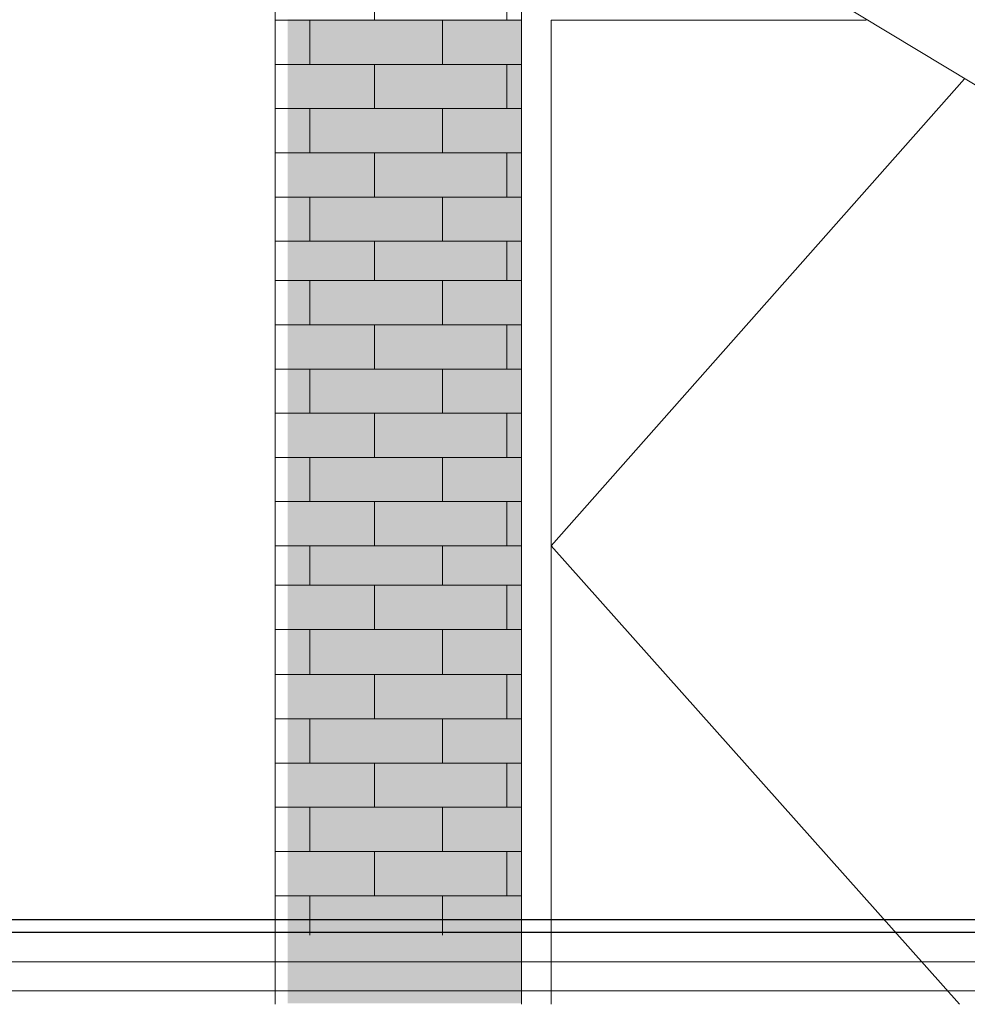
# Model space of a CAD drawing. Header units: millimetres. Extents: x -740 to 33545, y 5178 to 22494.
# Tile 185 of 250: x 9559 to 9722, y 13492 to 13662. Entities that reach past the tile are written whole.
import ezdxf
from ezdxf.xclip import XClip

# ---------------------------------------------------------------- set-up
doc = ezdxf.new("R2010")
doc.units = ezdxf.units.MM
doc.header["$MEASUREMENT"] = 0
doc.header["$XCLIPFRAME"] = 0
doc.layers.add('A_izolacja', color=252, linetype='Continuous', lineweight=9)
doc.layers.add('A_Ĺ›ciany projektowane', color=252, linetype='Continuous', lineweight=35)
doc.linetypes.add('BATTING', pattern='A,0.00254,-2.54,[134,ltypeshp.shx,S=2.54,R=0,X=-2.54,Y=0],-5.08,[134,ltypeshp.shx,S=2.54,R=180,X=2.54,Y=0],-2.54', length=10.16254)

# ---------------------------------------------------------------- blocks, each defined once
blk = doc.blocks.new('MF2E3FC30')
at = {"true_color": 0xffffff}
blk.add_hatch(color=7, dxfattribs=at).paths.add_polyline_path([(106.128, 264.692), (106.128, 232.162), (159.159, 232.162), (159.159, 264.692)])

msp = doc.modelspace()

# ---------------------------------------------------------------- linework, layer by layer
at = {"linetype": 'Continuous', "lineweight": 5}
for points in [[(9445.9, 13817.62), (9776.57, 13618.43), (9776.57, 13618.43)], [(9602.92, 13492.25), (9602.92, 13722.61), (9602.92, 13722.61)], [(9645.26, 13492.25), (9645.26, 13697.15), (9645.26, 13697.15)], [(9619.96, 13661.59), (9619.96, 13669.2), (9619.96, 13669.2)], [(9642.78, 13661.59), (9642.78, 13669.2), (9642.78, 13669.2)], [(9602.92, 13661.59), (9645.26, 13661.59), (9645.26, 13661.59)], [(9608.88, 13653.98), (9608.88, 13661.59), (9608.88, 13661.59)], [(9631.7, 13653.98), (9631.7, 13661.59), (9631.7, 13661.59)], [(9650.39, 13492.25), (9650.39, 13661.59), (9650.39, 13661.59)], [(9650.39, 13661.59), (9704.63, 13661.59), (9704.63, 13661.59)], [(9650.39, 13492.25), (9650.39, 13661.59), (9650.39, 13661.59)], [(9650.39, 13661.59), (9704.63, 13661.59), (9704.63, 13661.59)], [(9650.39, 13661.59), (9650.39, 13492.25), (9650.39, 13492.25)], [(9704.63, 13661.59), (9650.39, 13661.59), (9650.39, 13661.59)], [(9602.92, 13653.98), (9645.26, 13653.98), (9645.26, 13653.98)], [(9619.96, 13646.38), (9619.96, 13653.98), (9619.96, 13653.98)], [(9642.78, 13646.38), (9642.78, 13653.98), (9642.78, 13653.98)], [(9721.5, 13651.5), (9650.39, 13571.13), (9650.39, 13571.13)], [(9602.92, 13646.38), (9645.26, 13646.38), (9645.26, 13646.38)], [(9608.88, 13638.77), (9608.88, 13646.38), (9608.88, 13646.38)], [(9631.7, 13638.77), (9631.7, 13646.38), (9631.7, 13646.38)], [(9602.92, 13638.77), (9645.26, 13638.77), (9645.26, 13638.77)], [(9619.96, 13631.16), (9619.96, 13638.77), (9619.96, 13638.77)], [(9642.78, 13631.16), (9642.78, 13638.77), (9642.78, 13638.77)], [(9602.92, 13631.16), (9645.26, 13631.16), (9645.26, 13631.16)], [(9608.88, 13623.55), (9608.88, 13631.16), (9608.88, 13631.16)], [(9631.7, 13623.55), (9631.7, 13631.16), (9631.7, 13631.16)], [(9602.92, 13623.55), (9645.26, 13623.55), (9645.26, 13623.55)], [(9619.96, 13616.77), (9619.96, 13623.55), (9619.96, 13623.55)], [(9642.78, 13616.77), (9642.78, 13623.55), (9642.78, 13623.55)], [(9602.92, 13616.77), (9645.26, 13616.77), (9645.26, 13616.77)], [(9608.88, 13609.17), (9608.88, 13616.77), (9608.88, 13616.77)], [(9631.7, 13609.17), (9631.7, 13616.77), (9631.7, 13616.77)], [(9602.92, 13609.17), (9645.26, 13609.17), (9645.26, 13609.17)], [(9619.96, 13601.56), (9619.96, 13609.17), (9619.96, 13609.17)], [(9642.78, 13601.56), (9642.78, 13609.17), (9642.78, 13609.17)], [(9602.92, 13601.56), (9645.26, 13601.56), (9645.26, 13601.56)], [(9608.88, 13593.95), (9608.88, 13601.56), (9608.88, 13601.56)], [(9631.7, 13593.95), (9631.7, 13601.56), (9631.7, 13601.56)], [(9602.92, 13593.95), (9645.26, 13593.95), (9645.26, 13593.95)], [(9619.96, 13586.35), (9619.96, 13593.95), (9619.96, 13593.95)], [(9642.78, 13586.35), (9642.78, 13593.95), (9642.78, 13593.95)], [(9602.92, 13586.35), (9645.26, 13586.35), (9645.26, 13586.35)], [(9608.88, 13578.74), (9608.88, 13586.35), (9608.88, 13586.35)], [(9631.7, 13578.74), (9631.7, 13586.35), (9631.7, 13586.35)], [(9602.92, 13578.74), (9645.26, 13578.74), (9645.26, 13578.74)], [(9619.96, 13571.13), (9619.96, 13578.74), (9619.96, 13578.74)], [(9642.78, 13571.13), (9642.78, 13578.74), (9642.78, 13578.74)], [(9602.92, 13571.13), (9645.26, 13571.13), (9645.26, 13571.13)], [(9608.88, 13564.35), (9608.88, 13571.13), (9608.88, 13571.13)], [(9631.7, 13564.35), (9631.7, 13571.13), (9631.7, 13571.13)], [(9650.39, 13571.13), (9720.67, 13492.25), (9720.67, 13492.25)], [(9602.92, 13564.35), (9645.26, 13564.35), (9645.26, 13564.35)], [(9619.96, 13556.74), (9619.96, 13564.35), (9619.96, 13564.35)], [(9642.78, 13556.74), (9642.78, 13564.35), (9642.78, 13564.35)], [(9602.92, 13556.74), (9645.26, 13556.74), (9645.26, 13556.74)], [(9608.88, 13548.97), (9608.88, 13556.74), (9608.88, 13556.74)], [(9631.7, 13548.97), (9631.7, 13556.74), (9631.7, 13556.74)], [(9602.92, 13548.97), (9645.26, 13548.97), (9645.26, 13548.97)], [(9619.96, 13541.36), (9619.96, 13548.97), (9619.96, 13548.97)], [(9642.78, 13541.36), (9642.78, 13548.97), (9642.78, 13548.97)], [(9602.92, 13541.36), (9645.26, 13541.36), (9645.26, 13541.36)], [(9608.88, 13533.76), (9608.88, 13541.36), (9608.88, 13541.36)], [(9631.7, 13533.76), (9631.7, 13541.36), (9631.7, 13541.36)], [(9602.92, 13533.76), (9645.26, 13533.76), (9645.26, 13533.76)], [(9619.96, 13526.15), (9619.96, 13533.76), (9619.96, 13533.76)], [(9642.78, 13526.15), (9642.78, 13533.76), (9642.78, 13533.76)], [(9602.92, 13526.15), (9645.26, 13526.15), (9645.26, 13526.15)], [(9608.88, 13518.54), (9608.88, 13526.15), (9608.88, 13526.15)], [(9631.7, 13518.54), (9631.7, 13526.15), (9631.7, 13526.15)], [(9602.92, 13518.54), (9645.26, 13518.54), (9645.26, 13518.54)], [(9619.96, 13510.93), (9619.96, 13518.54), (9619.96, 13518.54)], [(9642.78, 13510.93), (9642.78, 13518.54), (9642.78, 13518.54)], [(9602.92, 13510.93), (9645.26, 13510.93), (9645.26, 13510.93)], [(9608.88, 13504.15), (9608.88, 13510.93), (9608.88, 13510.93)], [(9631.7, 13504.15), (9631.7, 13510.93), (9631.7, 13510.93)]]:
    msp.add_lwpolyline(points, dxfattribs=at)
at = {"layer": 'A_izolacja', "linetype": 'BATTING', "ltscale": 0.5}
msp.add_lwpolyline([(9774.91, 13499.58), (9409.93, 13499.58)], dxfattribs=at)
at = {"layer": 'A_izolacja', "linetype": 'Continuous'}
msp.add_lwpolyline([(9774.91, 13494.58), (9409.93, 13494.58)], dxfattribs=at)
at = {"layer": 'A_Ĺ›ciany projektowane', "linetype": 'Continuous', "lineweight": 30}
for points in [[(9774.91, 13506.78), (9407.73, 13506.78)], [(9774.91, 13504.58), (9409.93, 13504.58)]]:
    msp.add_lwpolyline(points, dxfattribs=at)

# ---------------------------------------------------------------- block references
ref = msp.add_blockref('MF2E3FC30', (8054.52, 11171.88), dxfattribs=dict(xscale=9.994634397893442, yscale=9.994634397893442, zscale=9.994634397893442))
XClip(ref).set_block_clipping_path([(155.1385383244, 248.8570409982), (159.374402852, 248.8570409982), (159.374402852, 249.1217825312), (155.1385383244, 249.1217825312), (155.1385383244, 248.8570409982)])
ref = msp.add_blockref('MF2E3FC30', (8054.52, 11171.88), dxfattribs=dict(xscale=9.994634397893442, yscale=9.994634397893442, zscale=9.994634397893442))
XClip(ref).set_block_clipping_path([(155.1385383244, 248.5922994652), (159.374402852, 248.5922994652), (159.374402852, 248.8570409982), (155.1385383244, 248.8570409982), (155.1385383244, 248.5922994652)])
ref = msp.add_blockref('MF2E3FC30', (8054.52, 11171.88), dxfattribs=dict(xscale=9.994634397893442, yscale=9.994634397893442, zscale=9.994634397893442))
XClip(ref).set_block_clipping_path([(155.1385383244, 248.3275579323), (159.374402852, 248.3275579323), (159.374402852, 248.5922994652), (155.1385383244, 248.5922994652), (155.1385383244, 248.3275579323)])
ref = msp.add_blockref('MF2E3FC30', (8054.52, 11171.88), dxfattribs=dict(xscale=9.994634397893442, yscale=9.994634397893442, zscale=9.994634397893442))
XClip(ref).set_block_clipping_path([(155.1385383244, 248.0628163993), (159.374402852, 248.0628163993), (159.374402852, 248.3275579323), (155.1385383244, 248.3275579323), (155.1385383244, 248.0628163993)])
ref = msp.add_blockref('MF2E3FC30', (8054.52, 11171.88), dxfattribs=dict(xscale=9.994634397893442, yscale=9.994634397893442, zscale=9.994634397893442))
XClip(ref).set_block_clipping_path([(155.1385383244, 247.7980748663), (159.374402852, 247.7980748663), (159.374402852, 248.0628163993), (155.1385383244, 248.0628163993), (155.1385383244, 247.7980748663)])
ref = msp.add_blockref('MF2E3FC30', (8054.52, 11171.88), dxfattribs=dict(xscale=9.994634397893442, yscale=9.994634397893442, zscale=9.994634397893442))
XClip(ref).set_block_clipping_path([(155.1385383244, 247.5333333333), (159.374402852, 247.5333333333), (159.374402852, 247.7980748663), (155.1385383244, 247.7980748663), (155.1385383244, 247.5333333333)])
ref = msp.add_blockref('MF2E3FC30', (8054.52, 11171.88), dxfattribs=dict(xscale=9.994634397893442, yscale=9.994634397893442, zscale=9.994634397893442))
XClip(ref).set_block_clipping_path([(155.1385383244, 247.2685918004), (159.374402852, 247.2685918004), (159.374402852, 247.5333333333), (155.1385383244, 247.5333333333), (155.1385383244, 247.2685918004)])
ref = msp.add_blockref('MF2E3FC30', (8054.52, 11171.88), dxfattribs=dict(xscale=9.994634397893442, yscale=9.994634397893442, zscale=9.994634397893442))
XClip(ref).set_block_clipping_path([(155.1385383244, 247.0038502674), (159.374402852, 247.0038502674), (159.374402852, 247.2685918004), (155.1385383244, 247.2685918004), (155.1385383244, 247.0038502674)])
ref = msp.add_blockref('MF2E3FC30', (8054.52, 11171.88), dxfattribs=dict(xscale=9.994634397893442, yscale=9.994634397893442, zscale=9.994634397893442))
XClip(ref).set_block_clipping_path([(155.1385383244, 246.7391087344), (159.374402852, 246.7391087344), (159.374402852, 247.0038502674), (155.1385383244, 247.0038502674), (155.1385383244, 246.7391087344)])
ref = msp.add_blockref('MF2E3FC30', (8054.52, 11171.88), dxfattribs=dict(xscale=9.994634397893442, yscale=9.994634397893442, zscale=9.994634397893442))
XClip(ref).set_block_clipping_path([(155.1385383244, 246.4743672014), (159.374402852, 246.4743672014), (159.374402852, 246.7391087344), (155.1385383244, 246.7391087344), (155.1385383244, 246.4743672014)])
ref = msp.add_blockref('MF2E3FC30', (8054.52, 11171.88), dxfattribs=dict(xscale=9.994634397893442, yscale=9.994634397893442, zscale=9.994634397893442))
XClip(ref).set_block_clipping_path([(155.1385383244, 246.2096256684), (159.374402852, 246.2096256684), (159.374402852, 246.4743672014), (155.1385383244, 246.4743672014), (155.1385383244, 246.2096256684)])
ref = msp.add_blockref('MF2E3FC30', (8054.52, 11171.88), dxfattribs=dict(xscale=9.994634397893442, yscale=9.994634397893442, zscale=9.994634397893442))
XClip(ref).set_block_clipping_path([(155.1385383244, 245.9448841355), (159.374402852, 245.9448841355), (159.374402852, 246.2096256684), (155.1385383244, 246.2096256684), (155.1385383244, 245.9448841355)])
ref = msp.add_blockref('MF2E3FC30', (8054.52, 11171.88), dxfattribs=dict(xscale=9.994634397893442, yscale=9.994634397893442, zscale=9.994634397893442))
XClip(ref).set_block_clipping_path([(155.1385383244, 245.6801426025), (159.374402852, 245.6801426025), (159.374402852, 245.9448841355), (155.1385383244, 245.9448841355), (155.1385383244, 245.6801426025)])
ref = msp.add_blockref('MF2E3FC30', (8054.52, 11171.88), dxfattribs=dict(xscale=9.994634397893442, yscale=9.994634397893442, zscale=9.994634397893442))
XClip(ref).set_block_clipping_path([(155.1385383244, 245.4154010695), (159.374402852, 245.4154010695), (159.374402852, 245.6801426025), (155.1385383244, 245.6801426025), (155.1385383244, 245.4154010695)])
ref = msp.add_blockref('MF2E3FC30', (8054.52, 11171.88), dxfattribs=dict(xscale=9.994634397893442, yscale=9.994634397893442, zscale=9.994634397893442))
XClip(ref).set_block_clipping_path([(155.1385383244, 245.1506595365), (159.374402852, 245.1506595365), (159.374402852, 245.4154010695), (155.1385383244, 245.4154010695), (155.1385383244, 245.1506595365)])
ref = msp.add_blockref('MF2E3FC30', (8054.52, 11171.88), dxfattribs=dict(xscale=9.994634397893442, yscale=9.994634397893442, zscale=9.994634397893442))
XClip(ref).set_block_clipping_path([(155.1385383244, 244.8859180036), (159.374402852, 244.8859180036), (159.374402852, 245.1506595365), (155.1385383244, 245.1506595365), (155.1385383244, 244.8859180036)])
ref = msp.add_blockref('MF2E3FC30', (8054.52, 11171.88), dxfattribs=dict(xscale=9.994634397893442, yscale=9.994634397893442, zscale=9.994634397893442))
XClip(ref).set_block_clipping_path([(155.1385383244, 232.1783244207), (159.374402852, 232.1783244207), (159.374402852, 244.8859180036), (155.1385383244, 244.8859180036), (155.1385383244, 232.1783244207)])

doc.saveas('drawing.dxf')
